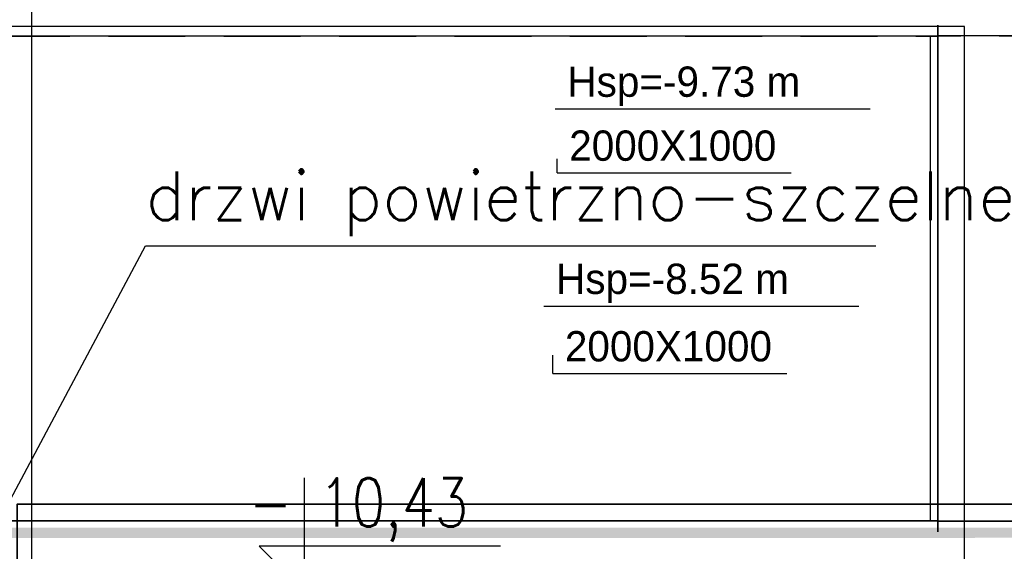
# Model space of a CAD drawing. Header units: centimetres. Extents: x -156440 to 298236, y -263599 to 81430.
# Tile 25 of 170: x 141874 to 145939, y -153647 to -151454. Entities that reach past the tile are written whole.
import ezdxf

# ---------------------------------------------------------------- set-up
doc = ezdxf.new("R2010")
doc.units = ezdxf.units.CM
doc.header["$LTSCALE"] = 50
for name, pattern in [('01-101 Went PP Poziom -2$0$DASHDOT2', [12.7, 6.35, -3.175, 0, -3.175]), ('01-101 Went PP Poziom -2$0$Przekrój 3a-3a$0$HIDDEN', [9.525, 6.35, -3.175]), ('Kondygnacja -2$0$HIDDEN2', [4.7625, 3.175, -1.5875])]:
    doc.linetypes.add(name, pattern=pattern)
doc.layers.get('0').update_dxf_attribs({"color": 8})
for name, color, linetype in [('01-101 Went PP Poziom -2$0$L_linie przekrojowe', 213, 'Continuous'), ('01-101 Went PP Poziom -2$0$L_Nawiew', 3, 'Continuous'), ('01-101 Went PP Poziom -2$0$L_Wywiew', 6, 'Continuous'), ('bgde-tekst', 7, 'Continuous'), ('Kondygnacja -2$0$ARCH_INFO_KOTY_WYSOKOŚCIOWE_IST', 8, 'Continuous'), ('Kondygnacja -2$0$ARCH_INFO_OPISY_IST', 8, 'Continuous'), ('Kondygnacja -2$0$ARCH_KONSTR_POWYŻEJ RZUTU_IST', 8, 'Kondygnacja -2$0$HIDDEN2'), ('Kondygnacja -2$0$ARCH_WIDOK_IST', 8, 'Continuous')]:
    doc.layers.add(name, color=color, linetype=linetype)
doc.layers.add('bgde_fundamenty pod urządzenia', color=7, linetype='Continuous', lineweight=35)
doc.layers.add('Kondygnacja -2$0$_SP KORYTA', color=8, linetype='Continuous', lineweight=25)
doc.styles.add('Kondygnacja -2$0$ROMANS-50-CM', font='romans.shx', dxfattribs={"width": 0.8, "height": 10})

# ---------------------------------------------------------------- blocks, each defined once
blk = doc.blocks.new('Kondygnacja -2$0$konstukcja stropu -2')
at = {"layer": 'Kondygnacja -2$0$ARCH_KONSTR_POWYŻEJ RZUTU_IST', "ltscale": 10}
for p, q in [((6835, 6775), (6285, 6775)), ((6835, 6245), (6835, 6775))]:
    blk.add_line(p, q, dxfattribs=at)
blk = doc.blocks.new('*U503')
at = {"color": 0, "linetype": 'ByBlock', "lineweight": -2}
blk.add_line((1000, 0, -1000), (-1000, 0, -1000), dxfattribs=at)
at = {"linetype": 'Continuous', "lineweight": -3}
blk.add_line((0, 0, -999), (0, 0, -1000), dxfattribs=at)
at = {"linetype": 'Continuous', "lineweight": -2}
blk.add_line((1000, 0, -1044), (1000, 0, -1045), dxfattribs=at)
at = {"layer": '01-101 Went PP Poziom -2$0$L_Nawiew', "linetype": '01-101 Went PP Poziom -2$0$Przekrój 3a-3a$0$HIDDEN', "lineweight": -3}
for p, q in [((-1000, 0, 1000), (-1000, 0, -1000)), ((-1000, 0, 1000), (1000, 0, 1000)), ((1000, 0, 1000), (1000, 0, -1000))]:
    blk.add_line(p, q, dxfattribs=at)
blk = doc.blocks.new('*U502')
at = {"linetype": 'Continuous', "lineweight": -2}
blk.add_line((-2902.5, 0, -1045), (-2902.5, 0, -1044), dxfattribs=at)
at = {"color": 0, "linetype": 'ByBlock', "lineweight": -2}
blk.add_line((-2902.5, 0, -1000), (2902.5, 0, -1000), dxfattribs=at)
at = {"linetype": 'Continuous', "lineweight": -3}
blk.add_line((-2872.5, 0, -1000), (-2872.5, 0, -999), dxfattribs=at)
at = {"layer": '01-101 Went PP Poziom -2$0$L_Nawiew', "linetype": '01-101 Went PP Poziom -2$0$Przekrój 3a-3a$0$HIDDEN', "lineweight": -3}
for p, q in [((2902.5, 0, 1000), (-2902.5, 0, 1000)), ((-2902.5, 0, 1000), (-2902.5, 0, -1000))]:
    blk.add_line(p, q, dxfattribs=at)
blk = doc.blocks.new('*U471')
at = {"linetype": 'Continuous', "lineweight": -2}
for p, q in [((-1000, 0, 1000), (-1000, 0, 1045)), ((-1000, 0, -1000), (-1000, 0, 1000)), ((1000, 0, 1000), (1000, 0, -1000)), ((1000, 0, 1045), (1000, 0, 1000)), ((-1000, 0, -1045), (-1000, 0, -1000)), ((1000, 0, -1000), (1000, 0, -1045))]:
    blk.add_line(p, q, dxfattribs=at)
at = {"color": 0, "linetype": 'ByBlock', "lineweight": -2}
for p, q in [((-1000, 0, 1000), (1000, 0, 1000)), ((1000, 0, -1000), (-1000, 0, -1000))]:
    blk.add_line(p, q, dxfattribs=at)
at = {"linetype": 'Continuous', "lineweight": -3}
for p, q in [((-500, 0), (-500, 0, 1000)), ((0, 0), (0, 0, -1000)), ((500, 0), (500, 0, 1000))]:
    blk.add_line(p, q, dxfattribs=at)
blk = doc.blocks.new('*U470')
at = {"linetype": 'Continuous', "lineweight": -2}
for p, q in [((-2900.5, 0, 1000), (-2900.5, 0, 1045)), ((-2900.5, 0, -1000), (-2900.5, 0, 1000)), ((-2900.5, 0, -1045), (-2900.5, 0, -1000))]:
    blk.add_line(p, q, dxfattribs=at)
at = {"color": 0, "linetype": 'ByBlock', "lineweight": -2}
for p, q in [((2900.5, 0, 1000), (-2900.5, 0, 1000)), ((-2900.5, 0, -1000), (2900.5, 0, -1000))]:
    blk.add_line(p, q, dxfattribs=at)
at = {"linetype": 'Continuous', "lineweight": -3}
blk.add_line((-2870.5, 0, -1000), (-2870.5, 0, 1000), dxfattribs=at)
blk = doc.blocks.new('*a608')
at = {"layer": 'bgde-tekst'}
blk.add_line((0, 0), (1300, 0), dxfattribs=at)
blk = doc.blocks.new('*a664')
at = {"layer": 'bgde-tekst'}
blk.add_line((0, 0), (1300, 0), dxfattribs=at)
blk = doc.blocks.new('*a677')
at = {"layer": 'bgde-tekst'}
blk.add_line((0, 0), (966.7, 0), dxfattribs=at)
blk = doc.blocks.new('*a719')
at = {"layer": 'bgde-tekst'}
blk.add_line((0, 0), (966.7, 0), dxfattribs=at)

msp = doc.modelspace()

# ---------------------------------------------------------------- linework, layer by layer
at = {"layer": '01-101 Went PP Poziom -2$0$L_linie przekrojowe', "linetype": '01-101 Went PP Poziom -2$0$DASHDOT2', "const_width": 42}
msp.add_lwpolyline([(152118.563, -153569.922), (129746.875, -153570.186)], dxfattribs=at)
at = {"layer": 'bgde-tekst'}
for points in [[(144084.875, -151821.772), (144084.875, -151821.772), (144084.875, -151821.772)], [(144092.487, -152085.631), (144092.487, -152027.673), (144092.487, -152027.673)], [(144038.069, -152635.04), (144038.069, -152635.04), (144038.069, -152635.04)], [(144074.468, -152913.289), (144074.468, -152836.938), (144074.468, -152836.938)]]:
    msp.add_lwpolyline(points, dxfattribs=at)
at = {"layer": 'bgde_fundamenty pod urządzenia', "elevation": -24029.994}
msp.add_lwpolyline([(148263.531, -153451.669), (141863.464, -153451.669), (141863.464, -155591.669), (148263.531, -155591.669)], close=True, dxfattribs=at)
at = {"layer": 'Kondygnacja -2$0$ARCH_INFO_KOTY_WYSOKOŚCIOWE_IST', "elevation": -3480}
msp.add_lwpolyline([(143859.208, -153625.009), (142862.024, -153625.009), (143049.524, -153812.509), (143049.524, -153344.076)], dxfattribs=at)
at = {"layer": 'Kondygnacja -2$0$ARCH_INFO_OPISY_IST', "ltscale": 0.5, "extrusion": (0.882054, -0.471148, 0), "elevation": 197395.811}
msp.add_lwpolyline([(-68703.538, -3480), (-67325.211, -3480)], dxfattribs=at)
at = {"layer": 'Kondygnacja -2$0$ARCH_INFO_OPISY_IST', "ltscale": 0.5, "extrusion": (0, 1, 0), "elevation": -152387.048}
msp.add_lwpolyline([(-142393.743, -3480), (-145408.899, -3480)], dxfattribs=at)
at = {"layer": 'Kondygnacja -2$0$ARCH_WIDOK_IST'}
msp.add_line((141924.241, -153761.804, -3480), (141924.241, -148031.769, -3480), dxfattribs=at)

# ---------------------------------------------------------------- block references
at = {"layer": '01-101 Went PP Poziom -2$0$L_Nawiew', "linetype": 'Continuous', "extrusion": (-1.249e-16, 1, -8.0813e-13)}
msp.add_blockref('*U502', (-142761.212, -9228.629, -152521.769), dxfattribs=at)
at = {"layer": '01-101 Went PP Poziom -2$0$L_Nawiew', "linetype": 'Continuous', "extrusion": (-1.22465e-16, 1, -8.08131e-13)}
msp.add_blockref('*U503', (-146663.712, -9228.629, -152521.769), dxfattribs=at)
at = {"layer": '01-101 Went PP Poziom -2$0$L_Wywiew', "linetype": 'Continuous', "extrusion": (-1.249e-16, 1, -8.0813e-13)}
msp.add_blockref('*U470', (-142763.212, -7980, -152520.728), dxfattribs=at)
at = {"layer": '01-101 Went PP Poziom -2$0$L_Wywiew', "linetype": 'Continuous', "extrusion": (-1.22465e-16, 1, -8.08131e-13)}
msp.add_blockref('*U471', (-146663.712, -7980, -152520.728), dxfattribs=at)
at = {"layer": 'bgde-tekst'}
for name, p in [('*a664', (144084.875, -151821.772)), ('*a677', (144092.487, -152085.631)), ('*a608', (144038.069, -152635.04)), ('*a719', (144074.468, -152913.289))]:
    msp.add_blockref(name, p, dxfattribs=at)
at = {"layer": 'Kondygnacja -2$0$_SP KORYTA', "xscale": 10, "yscale": 10, "zscale": 10}
msp.add_blockref('Kondygnacja -2$0$konstukcja stropu -2', (77424.241, -219231.769, -3480), dxfattribs=at)

# ---------------------------------------------------------------- texts
at = {"layer": 'bgde-tekst'}
for s, p in [('Hsp=-9.73 m ', (144134.875, -151771.772)), ('2000X1000', (144142.487, -152035.631)), ('Hsp=-8.52 m ', (144088.069, -152585.04)), ('2000X1000', (144124.468, -152863.289))]:
    msp.add_text(s, height=125, dxfattribs=at).set_placement(p)
at = {"layer": 'Kondygnacja -2$0$ARCH_INFO_KOTY_WYSOKOŚCIOWE_IST', "insert": (142820.314, -153475.381, -3480), "char_height": 200, "width": 976.18926, "attachment_point": 4, "line_spacing_factor": 0.9, "style": 'Kondygnacja -2$0$ROMANS-50-CM'}
msp.add_mtext('- 10,43', dxfattribs=at)
at = {"layer": 'Kondygnacja -2$0$ARCH_INFO_OPISY_IST', "insert": (142393.743, -152346.715, -3480), "char_height": 200, "width": 3435.92233, "attachment_point": 7, "style": 'Kondygnacja -2$0$ROMANS-50-CM'}
msp.add_mtext('{\\W1;drzwi powietrzno-szczelne}', dxfattribs=at)

doc.saveas('drawing.dxf')
